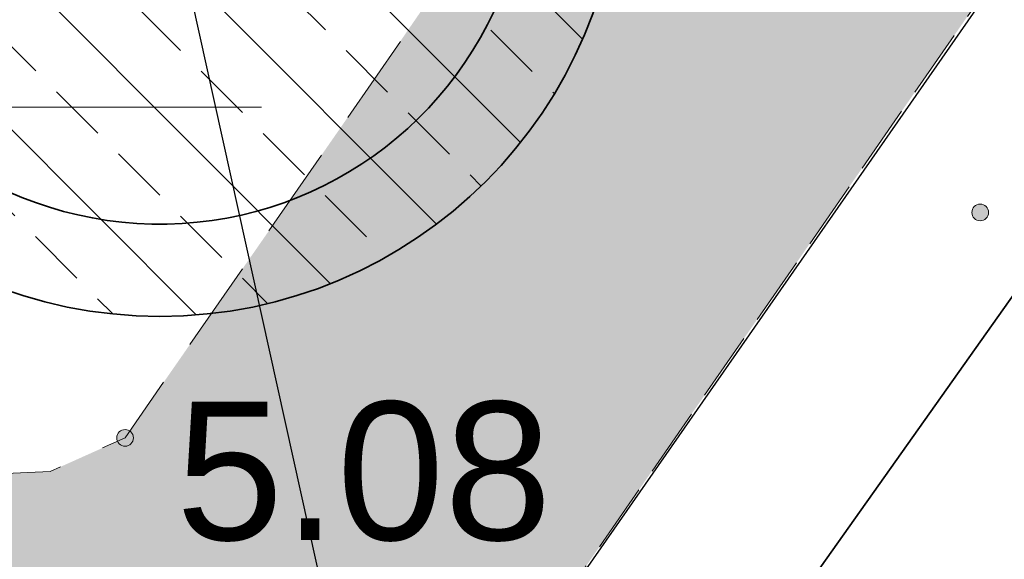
# Model space of a CAD drawing. Extents: x 5477758 to 5478333, y 5918235 to 5918502.
# Tile 29 of 130: x 5477901.19 to 5477906.53, y 5918347.55 to 5918350.47. Entities that reach past the tile are written whole.
import ezdxf
from ezdxf.enums import TextEntityAlignment as Align

# ---------------------------------------------------------------- set-up
doc = ezdxf.new("R2010")
doc.units = 0
doc.header["$LTSCALE"] = 0.25
for name, pattern in [('L_0_06', [2, 1.5, -0.5]), ('PRZER2-1', [3, 2, -1]), ('tabelka$0$mapa PZT$0$xref$0$1753 Tchnologia.dwg$0${ Half Dash }', [0])]:
    doc.linetypes.add(name, pattern=pattern)
doc.layers.get('0').update_dxf_attribs({"linetype": 'CONTINUOUS', "lineweight": 13})
for name, color, linetype, lineweight in [('0_NAWIERZCHNIA UTWARDZONA_CHODNIK', 254, 'CONTINUOUS', 0), ('krzyże', 252, 'CONTINUOUS', 13), ('OT_Rzedna', 252, 'CONTINUOUS', 18), ('pomiar', 252, 'CONTINUOUS', 18), ('wysokosci', 252, 'CONTINUOUS', 18), ('ZZ_korona', 94, 'CONTINUOUS', 35), ('ZZ_nawadnianie', 150, 'CONTINUOUS', 9), ('ZZ_numer-inwentaryzacyjny', 5, 'CONTINUOUS', 25), ('ZZ_SOD', 210, 'tabelka$0$mapa PZT$0$xref$0$1753 Tchnologia.dwg$0${ Half Dash }', 35)]:
    doc.layers.add(name, color=color, linetype=linetype, lineweight=lineweight)
doc.layers.add('ZZ_PROJ-obrys-rabaty', color=7, linetype='CONTINUOUS')
doc.styles.add('GEO-INFO', font='arial.ttf')

# ---------------------------------------------------------------- blocks, each defined once
blk = doc.blocks.new('OTRN')
at = {"linetype": 'Continuous', "lineweight": 13}
blk.add_hatch(color=0, dxfattribs=at).paths.add_polyline_path([(0, -0.091, 1), (0, 0.091, 1)])
at = {"color": 0, "linetype": 'Continuous', "lineweight": 13}
blk.add_circle((0, 0), 0.0906, dxfattribs=at)

msp = doc.modelspace()

# ---------------------------------------------------------------- hatches: boundary and pattern name
at = {"layer": '0_NAWIERZCHNIA UTWARDZONA_CHODNIK', "transparency": 33554636}
msp.add_hatch(color=256, dxfattribs=at).paths.add_polyline_path([(5477908.4664, 5918357.9533), (5477910.4803, 5918356.5345), (5477909.8623, 5918355.5834), (5477905.9882, 5918350.0012), (5477901.1911, 5918343.0915), (5477908.476, 5918338.1728), (5477917.7496, 5918331.9113), (5477921.1634, 5918329.6063), (5477926.6901, 5918325.8747), (5477929.3619, 5918324.0708), (5477927.905, 5918321.6918), (5477920.0794, 5918327.1391), (5477908.9337, 5918334.9001), (5477901.4002, 5918340.1459), (5477899.7886, 5918341.2681), (5477896.5007, 5918343.5873), (5477896.2591, 5918344.1504), (5477895.0107, 5918344.8345), (5477894.3804, 5918345.1236), (5477893.823, 5918345.4558), (5477893.2784, 5918345.8356), (5477892.0048, 5918346.7237), (5477892.4449, 5918347.3358), (5477895.3578, 5918351.3872), (5477898.1333, 5918349.6684), (5477900.6865, 5918348.0872), (5477901.0297, 5918348.0105), (5477901.3534, 5918348.0255), (5477901.7588, 5918348.2072), (5477903.1316, 5918350.182), (5477904.8141, 5918352.6302), (5477908.4664, 5918357.9533)])
at = {"layer": 'ZZ_nawadnianie', "ltscale": 0.15}
h = msp.add_hatch(dxfattribs=at)
h.set_pattern_fill('ANSI33', color=256, scale=0.1, angle=30)
h.set_pattern_definition([(134.933, (5477837.84446, 5918344.9947), (-0.4495376, -0.4484874), []), (134.933, (5477837.845, 5918345.4437), (-0.4495376, -0.4484874), [0.3175, -0.15875])])
edge = h.paths.add_edge_path()
edge.add_arc((5477901.9482, 5918351.3661), 2.5, 0, 360)

# ---------------------------------------------------------------- linework, layer by layer
at = {"color": 7, "linetype": 'Continuous', "lineweight": 13, "flags": 128}
msp.add_lwpolyline([(5477897.5, 5918350), (5477902.5, 5918350)], dxfattribs=at)
at = {"layer": 'krzyże', "linetype": 'Continuous', "lineweight": 13, "flags": 128}
msp.add_lwpolyline([(5477897.5, 5918350), (5477902.5, 5918350)], dxfattribs=at)
at = {"layer": 'pomiar', "linetype": 'PRZER2-1', "lineweight": 13, "flags": 128}
msp.add_lwpolyline([(5477915.9829, 5918368.9082), (5477903.336, 5918350.476), (5477901.7588, 5918348.2072), (5477901.3534, 5918348.0255), (5477901.0297, 5918348.0105), (5477900.6865, 5918348.0872), (5477900.6865, 5918348.0872)], dxfattribs=at)
at = {"layer": 'pomiar', "linetype": 'L_0_06', "lineweight": 13, "flags": 128}
msp.add_lwpolyline([(5477929.3619, 5918324.0708), (5477901.191, 5918343.0915), (5477909.863, 5918355.5821)], dxfattribs=at)
at = {"layer": 'ZZ_korona'}
msp.add_arc((5477901.9482, 5918351.3661), 2, 197.8536, 130.8443, dxfattribs=at)
at = {"layer": 'ZZ_numer-inwentaryzacyjny'}
msp.add_lwpolyline([(5477901.9482, 5918351.3661), (5477903.5184, 5918344.2611), (5477906.643, 5918344.2611)], dxfattribs=at)
at = {"layer": 'ZZ_PROJ-obrys-rabaty'}
for points in [[(5477909.7022, 5918353.3921), (5477909.1981, 5918354.5852), (5477901.191, 5918343.0915), (5477906.637, 5918339.4144), (5477907.7248, 5918339.8741), (5477902.6418, 5918343.4277), (5477909.7022, 5918353.3921), (5477909.7022, 5918353.3921)], [(5477902.6418, 5918343.4277), (5477907.7248, 5918339.8741), (5477909.3565, 5918340.5636), (5477904.7266, 5918343.8004), (5477910.3392, 5918351.8844), (5477909.7022, 5918353.3921), (5477902.6418, 5918343.4277)]]:
    msp.add_lwpolyline(points, dxfattribs=at)
at = {"layer": 'ZZ_SOD', "ltscale": 0.15}
msp.add_circle((5477901.9482, 5918351.3661), 2.5, dxfattribs=at)

# ---------------------------------------------------------------- block references
at = {"layer": 'OT_Rzedna', "color": 7, "linetype": 'Continuous', "xscale": 0.5, "yscale": 0.5, "zscale": 0.5}
for p in [(5477906.3987, 5918349.4298), (5477901.7588, 5918348.2072)]:
    msp.add_blockref('OTRN', p, dxfattribs=at)

# ---------------------------------------------------------------- texts
at = {"layer": 'wysokosci', "style": 'GEO-INFO'}
msp.add_text('5.08', height=0.75, dxfattribs=at).set_placement((5477902.0346, 5918348.4036), align=Align.TOP_LEFT)
at = {"layer": 'wysokosci', "color": 7, "style": 'GEO-INFO'}
msp.add_text('5.08', height=0.75, dxfattribs=at).set_placement((5477902.0346, 5918348.4036), align=Align.TOP_LEFT)

doc.saveas('drawing.dxf')
